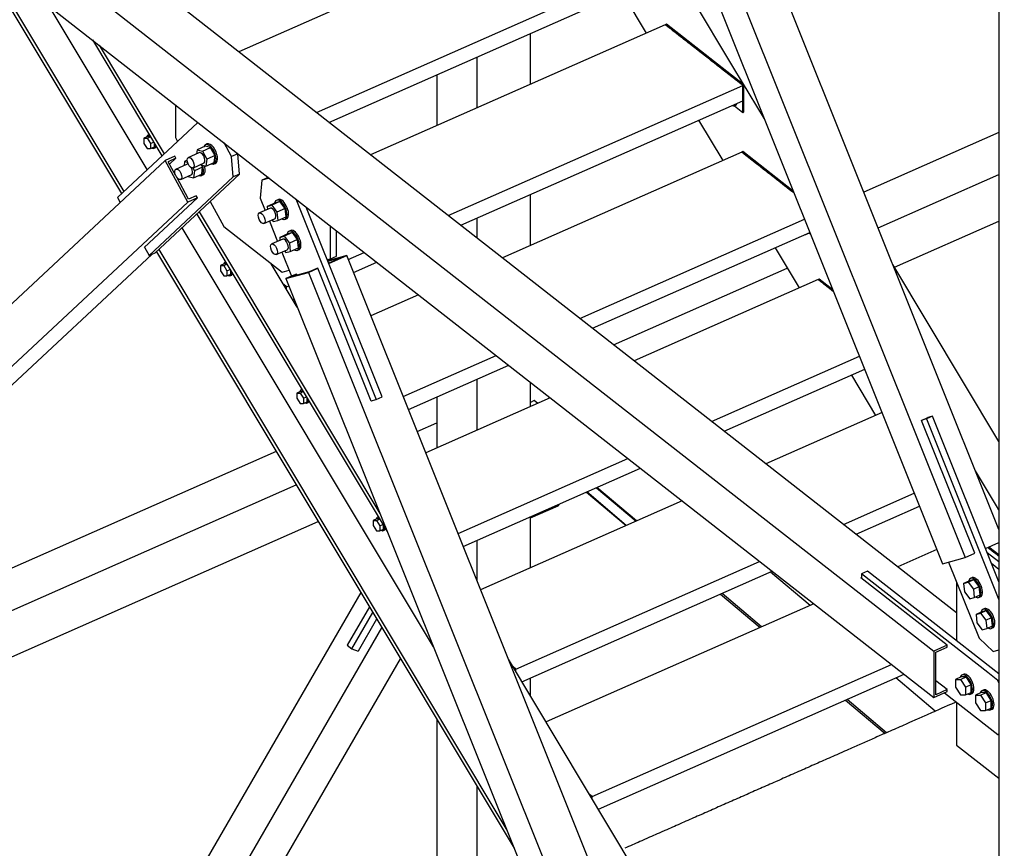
# Paper-space layout 'A0 Advance Steel' of a CAD drawing. Header units: millimetres. Extents: x 292 to 712, y 182 to 776.
# Tile 12 of 61: x 402 to 430, y 432 to 455. Entities that reach past the tile are written whole.
import ezdxf

# ---------------------------------------------------------------- set-up
doc = ezdxf.new("R2010")
doc.units = ezdxf.units.MM
for name, color, linetype in [('AS_Belki', 145, 'CONTINUOUS'), ('AS_Blachy', 30, 'CONTINUOUS'), ('AS_Kraty', 9, 'CONTINUOUS'), ('AS_Schody', 253, 'CONTINUOUS'), ('AS_Sruby', 9, 'CONTINUOUS')]:
    doc.layers.add(name, color=color, linetype=linetype)

psp = doc.layouts.new('A0 Advance Steel')

# ---------------------------------------------------------------- hatches: boundary and pattern name
at = {"layer": 'AS_Kraty', "extrusion": (-7.6233e-17, 0.809331, 0.587353)}
h = psp.add_hatch(dxfattribs=at)
h.set_pattern_fill('GRATE', color=9, scale=0.266667, angle=36.926, style=0)
h.set_pattern_definition([(36.926, (-413.03772, -32665.71062), (-0.127166, 0.169209), []), (126.926, (-413.0377, -32665.7106), (-0.676835, -0.50866), [])])
h.paths.add_polyline_path([(-420.442, -32669.107), (-418.36, -32671.879), (-408.596, -32664.541), (-410.678, -32661.769)], flags=0)
h = psp.add_hatch(dxfattribs=at)
h.set_pattern_fill('GRATE', color=9, scale=0.266667, angle=36.926, style=0)
h.set_pattern_definition([(36.926, (-415.16915, -32662.8745), (-0.127166, 0.169209), []), (126.926, (-415.16915, -32662.8745), (-0.676835, -0.50866), [])])
h.paths.add_polyline_path([(-411.086, -32657.971), (-411.027, -32657.927)], flags=0)
h.paths.add_polyline_path([(-422.574, -32666.271), (-420.491, -32669.042), (-412.271, -32662.865), (-412.311, -32662.812), (-414.354, -32660.094)], flags=0)
h.paths.add_polyline_path([(-412.016, -32658.337), (-411.295, -32659.296), (-411.282, -32659.286), (-411.282, -32658.119), (-411.168, -32657.949), (-411.466, -32658.09), (-411.576, -32658.089), (-411.593, -32658.018)], flags=0)
h.paths.add_polyline_path([(-409.932, -32656.77), (-409.882, -32656.983), (-410.024, -32657.173), (-409.974, -32657.385), (-409.895, -32657.41), (-409.739, -32657.376), (-409.499, -32657.696), (-409.484, -32657.684), (-409.809, -32656.761), (-409.847, -32656.707)], flags=0)
h = psp.add_hatch(dxfattribs=at)
h.set_pattern_fill('GRATE', color=9, scale=0.266667, angle=36.926, style=0)
h.set_pattern_definition([(36.926, (-417.30058, -32660.03838), (-0.127166, 0.169209), []), (126.926, (-417.3006, -32660.0384), (-0.676835, -0.50866), [])])
h.paths.add_polyline_path([(-424.32, -32663.145), (-424.053, -32664.279), (-424.024, -32664.341), (-422.623, -32666.206), (-415.947, -32661.189), (-415.987, -32661.136), (-418.03, -32658.418)], flags=0)
h.paths.add_polyline_path([(-415.692, -32656.661), (-413.609, -32659.432), (-412.256, -32658.415), (-413.123, -32654.73)], flags=0)
h = psp.add_hatch(dxfattribs=at)
h.set_pattern_fill('GRATE', color=9, scale=0.266667, angle=36.926, style=0)
h.set_pattern_definition([(36.926, (-419.43202, -32657.20226), (-0.127166, 0.169209), []), (126.926, (-419.432, -32657.2023), (-0.676835, -0.50866), [])])
h.paths.add_polyline_path([(-425.85, -32659.857), (-425.15, -32662.834), (-425.114, -32662.89), (-424.754, -32663.37), (-419.623, -32659.514), (-421.705, -32656.742)], flags=0)
h.paths.add_polyline_path([(-419.367, -32654.985), (-417.285, -32657.757), (-413.786, -32655.127), (-414.653, -32651.443)], flags=0)
h = psp.add_hatch(dxfattribs=at)
h.set_pattern_fill('GRATE', color=9, scale=0.266667, angle=36.926, style=0)
h.set_pattern_definition([(36.926, (-421.56345, -32654.36614), (-0.127166, 0.169209), []), (126.926, (-421.56345, -32654.3661), (-0.676835, -0.50866), [])])
h.paths.add_polyline_path([(-427.38, -32656.57), (-426.513, -32660.254), (-423.298, -32657.838), (-425.381, -32655.067)], flags=0)
h.paths.add_polyline_path([(-423.043, -32653.31), (-420.96, -32656.081), (-415.316, -32651.839), (-416.067, -32648.651), (-416.087, -32648.583), (-416.203, -32648.253), (-416.241, -32648.198)], flags=0)
h = psp.add_hatch(dxfattribs=at)
h.set_pattern_fill('GRATE', color=9, scale=0.266667, angle=36.926, style=0)
h.set_pattern_definition([(36.926, (-423.69489, -32651.53002), (-0.127166, 0.169209), []), (126.926, (-423.6949, -32651.53), (-0.676835, -0.50866), [])])
h.paths.add_polyline_path([(-429.756, -32656.502), (-429.756, -32656.669), (-429.738, -32656.739), (-429.457, -32657.112), (-429.388, -32657.06), (-429.422, -32656.918), (-429.451, -32656.857), (-429.731, -32656.483)], flags=0)
h.paths.add_polyline_path([(-428.575, -32654.113), (-428.575, -32655.447), (-428.569, -32655.526), (-428.369, -32656.377), (-428.323, -32656.426), (-428.177, -32656.4), (-428.044, -32656.966), (-426.974, -32656.162), (-428.536, -32654.084)], flags=0)
h.paths.add_polyline_path([(-426.719, -32651.634), (-424.636, -32654.405), (-417.15, -32648.78), (-418.335, -32645.417), (-418.373, -32645.362)], flags=0)
at = {"layer": 'AS_Kraty', "extrusion": (-3.81165e-17, 0.809331, 0.587353)}
h = psp.add_hatch(dxfattribs=at)
h.set_pattern_fill('GRATE', color=9, scale=0.266667, angle=127.0557, style=0)
h.set_pattern_definition([(127.0557, (-431.33213, -32640.98372), (-0.1689205, -0.1275485), []), (217.0557, (-431.3321, -32640.9837), (0.510194, -0.675682), [])])
h.paths.add_polyline_path([(-428.54, -32652.985), (-419.267, -32646.016), (-419.316, -32645.84), (-420.484, -32642.522), (-420.129, -32642.883), (-420.912, -32641.735), (-420.539, -32641.454), (-429.756, -32629.247), (-429.756, -32649.383), (-428.575, -32651.058), (-428.575, -32652.939)], flags=0)
h.paths.add_polyline_path([(-434.325, -32650.745), (-434.325, -32650.191), (-434.296, -32650.118), (-432.378, -32648.677), (-432.37, -32648.576), (-432.37, -32627.888), (-432.392, -32627.859), (-438.307, -32632.305), (-438.346, -32632.364), (-438.346, -32645.419)], flags=0)
h.paths.add_polyline_path([(-438.346, -32645.419), (-438.346, -32632.364), (-438.361, -32632.345), (-444.649, -32637.071), (-444.641, -32637.082)], flags=0)

# ---------------------------------------------------------------- linework, layer by layer
at = {"layer": 'AS_Belki', "linetype": 'Continuous', "ltscale": 0.15}
for p, q in [((410.163, 484.716), (428.186, 439.73)), ((410.863, 484.716), (428.816, 439.904)), ((429.756, 440.688), (412.117, 484.716)), ((429.756, 484.716), (429.756, 310.713)), ((428.575, 438.362), (390.128, 468.409)), ((388.849, 467.844), (427.94, 437.293)), ((388.849, 466.55), (427.94, 435.998)), ((416.69, 453.103), (416.69, 454.521)), ((415.197, 453.862), (415.197, 452.444)), ((414.076, 453.367), (414.076, 451.949)), ((429.756, 451.757), (425.988, 450.094)), ((406.504, 450.978), (388.187, 433.889)), ((406.77, 451.096), (406.504, 450.978)), ((407.134, 449.819), (406.504, 450.978)), ((406.802, 451.038), (406.589, 450.944)), ((406.795, 450.564), (406.589, 450.944)), ((406.626, 450.874), (406.802, 451.038)), ((406.802, 451.038), (406.77, 451.096)), ((407.155, 449.901), (406.825, 450.509)), ((426.388, 449.095), (429.756, 450.582)), ((405.915, 448.551), (407.4, 449.937)), ((407.4, 449.937), (407.134, 449.819)), ((407.369, 449.995), (407.155, 449.901)), ((407.4, 449.937), (407.369, 449.995)), ((416.69, 448.608), (416.69, 450.026)), ((407.134, 449.819), (388.817, 432.73)), ((415.197, 449.367), (415.197, 448.816)), ((426.842, 448), (429.756, 449.287)), ((405.926, 448.556), (405.915, 448.551)), ((390.859, 434.111), (406.13, 448.359)), ((411.565, 448.326), (411.036, 448.18)), ((411.039, 448.172), (411.48, 448.294)), ((411.48, 448.294), (411.064, 448.11)), ((411.066, 448.106), (411.565, 448.326)), ((429.756, 402.919), (411.565, 448.326)), ((410.499, 447.856), (410.765, 447.973)), ((410.734, 447.964), (410.521, 447.87)), ((410.765, 447.973), (410.734, 447.964)), ((412.25, 444.267), (410.765, 447.973)), ((419.009, 445.838), (423.852, 447.976)), ((409.869, 447.681), (410.499, 447.856)), ((410.136, 447.799), (409.869, 447.681)), ((409.869, 447.681), (428.186, 401.961)), ((410.521, 447.87), (409.954, 447.713)), ((409.954, 447.713), (410.167, 447.808)), ((410.167, 447.808), (410.136, 447.799)), ((410.18, 447.776), (410.167, 447.808)), ((410.499, 447.856), (428.816, 402.135)), ((415.197, 444.872), (415.197, 443.454)), ((416.69, 444.113), (416.69, 444.791)), ((414.076, 444.377), (414.076, 442.959)), ((412.261, 444.272), (412.25, 444.267)), ((427.598, 443.728), (427.779, 443.808)), ((427.779, 443.808), (427.79, 443.812)), ((427.79, 443.812), (427.79, 443.811)), ((413.531, 443.419), (414.076, 443.66)), ((429.082, 440.022), (427.598, 443.728)), ((409.598, 442.859), (391.828, 435.015)), ((390.79, 433.382), (410.156, 441.93)), ((418.536, 441.851), (419.636, 440.918)), ((419.647, 440.923), (418.546, 441.855)), ((390.79, 432.087), (410.77, 440.906)), ((416.69, 439.617), (416.69, 441.036)), ((415.197, 440.377), (415.197, 439.259)), ((429.382, 440.154), (429.756, 440.319)), ((428.816, 439.904), (429.082, 440.022)), ((428.186, 439.73), (428.816, 439.904)), ((424.491, 438.566), (423.39, 439.498)), ((425.91, 439.336), (425.921, 439.341)), ((428.313, 437.458), (425.91, 439.336)), ((411.957, 438.926), (407.056, 430.448)), ((421.994, 438.882), (423.094, 437.949)), ((423.135, 437.967), (422.034, 438.9)), ((412.401, 438.185), (411.884, 437.291)), ((408.166, 430.356), (412.549, 437.938)), ((411.884, 437.291), (411.876, 437.297)), ((428.313, 437.458), (427.94, 437.293)), ((427.94, 437.293), (427.94, 435.998)), ((427.994, 437.263), (428.313, 437.404)), ((427.994, 436.076), (427.994, 437.263)), ((428.313, 437.404), (428.313, 437.458)), ((409.129, 430.275), (413.063, 437.081)), ((416.69, 436.044), (416.69, 436.541)), ((427.976, 435.613), (426.878, 436.543)), ((428.313, 436.217), (427.994, 436.467)), ((427.94, 435.998), (428.313, 436.163)), ((428.313, 436.217), (427.994, 436.076)), ((428.313, 436.163), (428.313, 436.217)), ((425.482, 435.927), (426.58, 434.997)), ((426.621, 435.015), (425.523, 435.945)), ((414.076, 435.392), (414.076, 427.303)), ((415.197, 433.522), (415.197, 428.022))]:
    psp.add_line(p, q, dxfattribs=at)
at = {"layer": 'AS_Blachy', "linetype": 'Continuous', "ltscale": 0.15}
for p, q in [((420.483, 454.777), (420.451, 454.763)), ((420.512, 454.716), (420.451, 454.763)), ((422.646, 453.087), (420.483, 454.777)), ((420.569, 454.67), (420.512, 454.716)), ((420.641, 454.615), (420.611, 454.638)), ((420.666, 454.595), (420.641, 454.615)), ((420.765, 454.518), (420.666, 454.595)), ((420.784, 454.503), (420.765, 454.518)), ((420.812, 454.481), (420.784, 454.503)), ((420.968, 454.359), (420.831, 454.466)), ((420.984, 454.347), (420.968, 454.359)), ((421.089, 454.264), (420.984, 454.347)), ((421.096, 454.259), (421.089, 454.264)), ((421.158, 454.211), (421.096, 454.259)), ((421.276, 454.119), (421.158, 454.211)), ((421.318, 454.086), (421.276, 454.119)), ((421.407, 454.016), (421.318, 454.086)), ((421.432, 453.997), (421.407, 454.016)), ((421.458, 453.976), (421.432, 453.997)), ((421.546, 453.907), (421.458, 453.976)), ((421.589, 453.873), (421.546, 453.907)), ((421.649, 453.827), (421.589, 453.873)), ((421.877, 453.649), (421.649, 453.827)), ((421.9, 453.63), (421.877, 453.649)), ((422.003, 453.55), (421.9, 453.63)), ((422.02, 453.537), (422.003, 453.55)), ((422.433, 453.214), (422.02, 453.537)), ((422.474, 453.182), (422.433, 453.214)), ((422.514, 453.151), (422.474, 453.182)), ((422.553, 453.12), (422.514, 453.151)), ((422.614, 453.073), (422.553, 453.12)), ((422.614, 453.073), (422.646, 453.087)), ((422.646, 452.331), (422.646, 453.087)), ((422.614, 452.317), (422.614, 452.641)), ((406.786, 452.531), (406.786, 451.617)), ((422.379, 452.501), (422.614, 452.317)), ((422.614, 452.317), (422.646, 452.331)), ((407.414, 452.04), (405.17, 449.947)), ((406.786, 451.617), (406.845, 451.509)), ((408.356, 451.085), (408.148, 451.467)), ((422.614, 451.223), (422.582, 451.209)), ((424.022, 450.123), (422.614, 451.223)), ((408.526, 451.16), (408.356, 451.085)), ((408.403, 450.518), (408.356, 451.085)), ((408.526, 451.16), (408.516, 451.179)), ((408.573, 450.593), (408.526, 451.16)), ((422.651, 451.155), (422.582, 451.209)), ((422.699, 451.118), (422.651, 451.155)), ((422.772, 451.06), (422.699, 451.118)), ((422.797, 451.041), (422.772, 451.06)), ((422.962, 450.912), (422.797, 451.041)), ((423.099, 450.805), (422.962, 450.912)), ((423.115, 450.792), (423.099, 450.805)), ((423.221, 450.71), (423.115, 450.792)), ((423.227, 450.705), (423.221, 450.71)), ((423.289, 450.656), (423.227, 450.705)), ((408.403, 450.518), (406.052, 448.324)), ((406.223, 448.4), (408.573, 450.593)), ((408.573, 450.593), (408.403, 450.518)), ((409.201, 450.424), (409.154, 449.93)), ((409.372, 450.499), (409.201, 450.424)), ((409.409, 450.481), (409.201, 450.424)), ((409.382, 450.502), (409.372, 450.499)), ((423.407, 450.564), (423.289, 450.656)), ((423.449, 450.531), (423.407, 450.564)), ((423.539, 450.462), (423.449, 450.531)), ((423.552, 450.451), (423.539, 450.462)), ((423.655, 450.37), (423.552, 450.451)), ((423.678, 450.353), (423.655, 450.37)), ((423.721, 450.319), (423.678, 450.353)), ((423.78, 450.273), (423.721, 450.319)), ((423.845, 450.222), (423.78, 450.273)), ((423.906, 450.174), (423.845, 450.222)), ((423.969, 450.125), (423.906, 450.174)), ((423.984, 450.113), (423.969, 450.125)), ((405.17, 449.947), (405.247, 449.806)), ((409.154, 449.93), (409.293, 449.585)), ((410.143, 449.908), (412.387, 444.307)), ((424.035, 450.074), (424.008, 450.094)), ((424.045, 450.066), (424.035, 450.074)), ((407.757, 449.831), (408.137, 449.132)), ((412.557, 444.382), (410.435, 449.679)), ((408.137, 449.132), (409.761, 447.862)), ((409.411, 449.288), (409.639, 448.72)), ((411.112, 448.236), (411.112, 449.15)), ((411.282, 448.311), (411.282, 449.017)), ((405.924, 448.56), (406.052, 448.324)), ((406.052, 448.324), (406.223, 448.4)), ((409.758, 448.423), (410.027, 447.751)), ((411.023, 448.212), (411.112, 448.236)), ((411.112, 448.236), (411.282, 448.311)), ((409.761, 447.862), (409.961, 447.917)), ((424.746, 447.669), (424.714, 447.655)), ((424.929, 447.487), (424.714, 447.655)), ((425.124, 447.373), (424.746, 447.669)), ((409.887, 447.455), (409.811, 447.514)), ((409.855, 447.441), (409.887, 447.455)), ((409.887, 447.388), (409.887, 447.455)), ((425.147, 447.316), (424.929, 447.487)), ((412.387, 444.307), (412.557, 444.382)), ((412.249, 444.269), (412.387, 444.307)), ((416.799, 444.278), (416.69, 444.23)), ((416.895, 444.203), (416.799, 444.278)), ((427.905, 443.842), (427.734, 443.767)), ((427.905, 443.842), (427.779, 443.808)), ((429.756, 439.221), (427.905, 443.842)), ((427.734, 443.767), (427.608, 443.732)), ((427.734, 443.767), (429.756, 438.721)), ((418.258, 441.728), (419.358, 440.795)), ((419.365, 440.798), (418.264, 441.731)), ((416.69, 441.007), (417.462, 441.348)), ((417.462, 441.348), (417.499, 441.393)), ((429.756, 439.782), (429.429, 440.037)), ((429.494, 440.142), (429.444, 440.181)), ((429.756, 439.976), (429.476, 440.195)), ((429.503, 440.135), (429.494, 440.142)), ((429.616, 440.047), (429.503, 440.135)), ((429.621, 440.042), (429.616, 440.047)), ((429.718, 439.967), (429.621, 440.042)), ((429.756, 439.937), (429.718, 439.967)), ((428.354, 439.776), (429.203, 437.655)), ((429.654, 439.653), (429.551, 439.734)), ((426.091, 439.524), (425.921, 439.449)), ((429.445, 436.694), (425.921, 439.449)), ((425.921, 439.449), (425.921, 439.328)), ((429.756, 436.66), (426.091, 439.524)), ((429.756, 439.573), (429.654, 439.653)), ((428.575, 439.224), (428.575, 437.583)), ((412.198, 438.525), (411.58, 437.457)), ((411.708, 437.356), (412.292, 438.367)), ((429.203, 437.655), (429.597, 437.284)), ((411.58, 437.457), (411.708, 437.356)), ((411.708, 437.356), (411.886, 437.294)), ((429.597, 437.284), (429.756, 437.328)), ((416.282, 436.792), (416.205, 436.852)), ((416.25, 436.778), (416.282, 436.792)), ((416.282, 436.725), (416.282, 436.792)), ((429.726, 436.475), (429.445, 436.694)), ((429.726, 436.475), (429.756, 436.488)), ((429.756, 436.41), (429.726, 436.475)), ((428.236, 436.129), (429.726, 434.964)), ((428.575, 435.864), (428.575, 434.67)), ((429.726, 434.964), (429.756, 434.981)), ((429.726, 434.964), (429.756, 434.978)), ((428.575, 434.67), (429.756, 433.746)), ((418.413, 433.238), (418.337, 433.297)), ((418.381, 433.224), (418.413, 433.238)), ((418.413, 433.171), (418.413, 433.238))]:
    psp.add_line(p, q, dxfattribs=at)
at = {"layer": 'AS_Kraty', "linetype": 'Continuous', "ltscale": 0.15}
for p, q in [((418.32, 458.317), (408.556, 454.007)), ((410.719, 452.317), (420.482, 456.627)), ((411.071, 452.041), (420.482, 456.195)), ((420.451, 454.763), (412.231, 451.135)), ((420.491, 454.732), (420.451, 454.763)), ((420.531, 454.7), (420.491, 454.732)), ((420.611, 454.638), (420.531, 454.7)), ((420.651, 454.606), (420.611, 454.638)), ((420.731, 454.544), (420.651, 454.606)), ((420.771, 454.513), (420.731, 454.544)), ((420.812, 454.481), (420.771, 454.513)), ((420.852, 454.45), (420.812, 454.481)), ((420.932, 454.387), (420.852, 454.45)), ((420.972, 454.356), (420.932, 454.387)), ((421.012, 454.325), (420.972, 454.356)), ((421.052, 454.293), (421.012, 454.325)), ((421.092, 454.262), (421.052, 454.293)), ((421.132, 454.231), (421.092, 454.262)), ((421.172, 454.2), (421.132, 454.231)), ((421.212, 454.168), (421.172, 454.2)), ((421.292, 454.106), (421.252, 454.137)), ((421.372, 454.043), (421.292, 454.106)), ((421.412, 454.012), (421.372, 454.043)), ((421.452, 453.98), (421.412, 454.012)), ((421.492, 453.949), (421.452, 453.98)), ((421.573, 453.887), (421.492, 453.949)), ((421.613, 453.855), (421.573, 453.887)), ((421.653, 453.824), (421.613, 453.855)), ((421.733, 453.761), (421.693, 453.793)), ((421.773, 453.73), (421.733, 453.761)), ((421.813, 453.699), (421.773, 453.73)), ((421.893, 453.636), (421.813, 453.699)), ((421.933, 453.605), (421.893, 453.636)), ((422.013, 453.542), (421.933, 453.605)), ((422.053, 453.511), (422.013, 453.542)), ((422.093, 453.48), (422.053, 453.511)), ((422.133, 453.448), (422.093, 453.48)), ((422.173, 453.417), (422.133, 453.448)), ((422.213, 453.386), (422.173, 453.417)), ((422.253, 453.354), (422.213, 453.386)), ((422.334, 453.292), (422.253, 453.354)), ((422.374, 453.26), (422.334, 453.292)), ((422.414, 453.229), (422.374, 453.26)), ((422.433, 453.214), (422.414, 453.229)), ((422.474, 453.182), (422.454, 453.198)), ((422.534, 453.135), (422.494, 453.167)), ((414.394, 449.444), (422.614, 453.073)), ((422.574, 453.104), (422.534, 453.135)), ((422.614, 453.073), (422.574, 453.104)), ((422.614, 452.641), (422.614, 453.073)), ((414.747, 449.169), (422.614, 452.641)), ((422.582, 451.209), (415.907, 448.262)), ((422.623, 451.177), (422.582, 451.209)), ((422.663, 451.146), (422.623, 451.177)), ((422.703, 451.115), (422.663, 451.146)), ((422.783, 451.052), (422.743, 451.084)), ((422.863, 450.99), (422.783, 451.052)), ((422.903, 450.958), (422.863, 450.99)), ((422.943, 450.927), (422.903, 450.958)), ((422.983, 450.896), (422.943, 450.927)), ((423.063, 450.833), (422.983, 450.896)), ((423.103, 450.802), (423.063, 450.833)), ((423.143, 450.771), (423.103, 450.802)), ((423.183, 450.739), (423.143, 450.771)), ((423.223, 450.708), (423.183, 450.739)), ((423.263, 450.677), (423.223, 450.708)), ((423.303, 450.645), (423.263, 450.677)), ((423.343, 450.614), (423.303, 450.645)), ((423.424, 450.551), (423.384, 450.583)), ((423.504, 450.489), (423.424, 450.551)), ((423.544, 450.458), (423.504, 450.489)), ((423.584, 450.426), (423.544, 450.458)), ((423.664, 450.364), (423.624, 450.395)), ((423.704, 450.332), (423.664, 450.364)), ((423.744, 450.301), (423.704, 450.332)), ((423.824, 450.238), (423.744, 450.301)), ((423.864, 450.207), (423.824, 450.238)), ((423.944, 450.144), (423.864, 450.207)), ((423.984, 450.113), (423.944, 450.144)), ((424.024, 450.082), (423.984, 450.113)), ((424.045, 450.066), (424.024, 450.082)), ((418.07, 446.572), (424.337, 449.338)), ((418.423, 446.296), (424.484, 448.971)), ((411.609, 448.215), (412.056, 448.412)), ((411.756, 447.848), (412.409, 448.137)), ((424.714, 447.655), (419.582, 445.389)), ((424.794, 447.592), (424.714, 447.655)), ((409.811, 447.514), (409.82, 447.508)), ((409.82, 447.508), (409.847, 447.486)), ((409.847, 447.486), (409.887, 447.455)), ((409.887, 447.455), (409.949, 447.482)), ((424.834, 447.561), (424.794, 447.592)), ((424.874, 447.529), (424.834, 447.561)), ((424.914, 447.498), (424.874, 447.529)), ((424.994, 447.435), (424.914, 447.498)), ((425.034, 447.404), (424.994, 447.435)), ((425.074, 447.373), (425.034, 447.404)), ((410.06, 447.1), (410.096, 447.115)), ((413.569, 447.23), (412.239, 446.643)), ((425.114, 447.341), (425.074, 447.373)), ((425.147, 447.316), (425.114, 447.341)), ((413.14, 444.395), (415.732, 445.54)), ((421.745, 443.699), (425.867, 445.518)), ((413.286, 444.029), (416.085, 445.264)), ((422.098, 443.423), (426.014, 445.152)), ((417.245, 444.357), (413.769, 442.823)), ((426.497, 443.946), (423.258, 442.517)), ((414.67, 440.576), (419.407, 442.667)), ((414.817, 440.209), (419.76, 442.391)), ((425.421, 440.826), (427.397, 441.699)), ((420.92, 441.485), (415.3, 439.004)), ((425.774, 440.551), (427.544, 441.332)), ((428.027, 440.127), (426.934, 439.644)), ((429.457, 440.17), (429.444, 440.181)), ((429.497, 440.139), (429.457, 440.17)), ((429.578, 440.077), (429.497, 440.139)), ((429.618, 440.045), (429.578, 440.077)), ((429.698, 439.983), (429.618, 440.045)), ((429.738, 439.951), (429.698, 439.983)), ((416.282, 436.792), (423.083, 439.794)), ((429.756, 439.937), (429.738, 439.951)), ((416.454, 436.437), (423.436, 439.519)), ((424.596, 438.612), (417.127, 435.315)), ((416.205, 436.852), (416.229, 436.833)), ((416.229, 436.833), (416.241, 436.824)), ((416.241, 436.824), (416.282, 436.792)), ((418.413, 433.238), (426.759, 436.922)), ((418.586, 432.883), (427.112, 436.646)), ((428.54, 435.862), (428.433, 435.815)), ((428.564, 435.872), (428.54, 435.862)), ((427.9, 435.579), (427.74, 435.509)), ((427.954, 435.603), (427.9, 435.579)), ((428.113, 435.673), (427.954, 435.603)), ((428.167, 435.697), (428.113, 435.673)), ((428.38, 435.791), (428.167, 435.697)), ((428.433, 435.815), (428.38, 435.791)), ((427.261, 435.297), (427.207, 435.273)), ((427.474, 435.391), (427.261, 435.297)), ((427.527, 435.415), (427.474, 435.391)), ((427.687, 435.485), (427.527, 435.415)), ((427.74, 435.509), (427.687, 435.485)), ((426.621, 435.015), (426.568, 434.991)), ((426.781, 435.085), (426.621, 435.015)), ((426.834, 435.109), (426.781, 435.085)), ((426.994, 435.179), (426.834, 435.109)), ((427.048, 435.203), (426.994, 435.179)), ((427.207, 435.273), (427.048, 435.203)), ((426.088, 434.779), (425.928, 434.709)), ((426.142, 434.803), (426.088, 434.779)), ((426.301, 434.874), (426.142, 434.803)), ((426.355, 434.897), (426.301, 434.874)), ((426.568, 434.991), (426.355, 434.897)), ((425.449, 434.497), (425.236, 434.403)), ((425.502, 434.521), (425.449, 434.497)), ((425.662, 434.591), (425.502, 434.521)), ((425.715, 434.615), (425.662, 434.591)), ((425.875, 434.685), (425.715, 434.615)), ((425.928, 434.709), (425.875, 434.685)), ((424.756, 434.191), (424.703, 434.168)), ((424.809, 434.215), (424.756, 434.191)), ((424.969, 434.285), (424.809, 434.215)), ((425.022, 434.309), (424.969, 434.285)), ((425.182, 434.38), (425.022, 434.309)), ((425.236, 434.403), (425.182, 434.38)), ((424.17, 433.933), (424.116, 433.909)), ((424.223, 433.956), (424.17, 433.933)), ((424.276, 433.98), (424.223, 433.956)), ((424.33, 434.003), (424.276, 433.98)), ((424.383, 434.027), (424.33, 434.003)), ((424.436, 434.05), (424.383, 434.027)), ((424.489, 434.074), (424.436, 434.05)), ((424.543, 434.097), (424.489, 434.074)), ((424.596, 434.121), (424.543, 434.097)), ((424.703, 434.168), (424.596, 434.121)), ((423.53, 433.65), (423.477, 433.627)), ((423.637, 433.697), (423.53, 433.65)), ((423.69, 433.721), (423.637, 433.697)), ((423.743, 433.744), (423.69, 433.721)), ((423.797, 433.768), (423.743, 433.744)), ((423.85, 433.791), (423.797, 433.768)), ((423.903, 433.815), (423.85, 433.791)), ((423.957, 433.838), (423.903, 433.815)), ((424.01, 433.862), (423.957, 433.838)), ((424.063, 433.886), (424.01, 433.862)), ((424.116, 433.909), (424.063, 433.886)), ((422.891, 433.368), (422.837, 433.344)), ((422.944, 433.392), (422.891, 433.368)), ((422.997, 433.415), (422.944, 433.392)), ((423.051, 433.439), (422.997, 433.415)), ((423.104, 433.462), (423.051, 433.439)), ((423.157, 433.486), (423.104, 433.462)), ((423.21, 433.509), (423.157, 433.486)), ((423.264, 433.533), (423.21, 433.509)), ((423.317, 433.556), (423.264, 433.533)), ((423.37, 433.58), (423.317, 433.556)), ((423.424, 433.603), (423.37, 433.58)), ((423.477, 433.627), (423.424, 433.603)), ((418.337, 433.297), (418.36, 433.279)), ((418.36, 433.279), (418.373, 433.269)), ((418.373, 433.269), (418.413, 433.238)), ((422.304, 433.109), (422.251, 433.086)), ((422.358, 433.133), (422.304, 433.109)), ((422.411, 433.156), (422.358, 433.133)), ((422.464, 433.18), (422.411, 433.156)), ((422.518, 433.203), (422.464, 433.18)), ((422.571, 433.227), (422.518, 433.203)), ((422.624, 433.25), (422.571, 433.227)), ((422.677, 433.274), (422.624, 433.25)), ((422.731, 433.297), (422.677, 433.274)), ((422.784, 433.321), (422.731, 433.297)), ((422.837, 433.344), (422.784, 433.321)), ((421.665, 432.827), (421.612, 432.803)), ((421.718, 432.85), (421.665, 432.827)), ((421.771, 432.874), (421.718, 432.85)), ((421.825, 432.897), (421.771, 432.874)), ((421.878, 432.921), (421.825, 432.897)), ((421.931, 432.945), (421.878, 432.921)), ((421.985, 432.968), (421.931, 432.945)), ((422.038, 432.992), (421.985, 432.968)), ((422.091, 433.015), (422.038, 432.992)), ((422.145, 433.039), (422.091, 433.015)), ((422.198, 433.062), (422.145, 433.039)), ((422.251, 433.086), (422.198, 433.062)), ((421.025, 432.545), (420.972, 432.521)), ((421.079, 432.568), (421.025, 432.545)), ((421.132, 432.592), (421.079, 432.568)), ((421.185, 432.615), (421.132, 432.592)), ((421.239, 432.639), (421.185, 432.615)), ((421.292, 432.662), (421.239, 432.639)), ((421.345, 432.686), (421.292, 432.662)), ((421.398, 432.709), (421.345, 432.686)), ((421.505, 432.756), (421.398, 432.709)), ((421.558, 432.78), (421.505, 432.756)), ((421.612, 432.803), (421.558, 432.78)), ((420.439, 432.286), (420.333, 432.239)), ((420.492, 432.309), (420.439, 432.286)), ((420.546, 432.333), (420.492, 432.309)), ((420.599, 432.356), (420.546, 432.333)), ((420.652, 432.38), (420.599, 432.356)), ((420.706, 432.403), (420.652, 432.38)), ((420.759, 432.427), (420.706, 432.403)), ((420.812, 432.451), (420.759, 432.427)), ((420.865, 432.474), (420.812, 432.451)), ((420.919, 432.498), (420.865, 432.474)), ((420.972, 432.521), (420.919, 432.498)), ((419.8, 432.004), (419.746, 431.98)), ((419.853, 432.027), (419.8, 432.004)), ((419.959, 432.074), (419.853, 432.027)), ((420.013, 432.098), (419.959, 432.074)), ((420.066, 432.121), (420.013, 432.098)), ((420.119, 432.145), (420.066, 432.121)), ((420.173, 432.168), (420.119, 432.145)), ((420.226, 432.192), (420.173, 432.168)), ((420.279, 432.215), (420.226, 432.192)), ((420.333, 432.239), (420.279, 432.215)), ((419.373, 431.815), (419.32, 431.792)), ((419.427, 431.839), (419.373, 431.815)), ((419.48, 431.862), (419.427, 431.839)), ((419.533, 431.886), (419.48, 431.862)), ((419.586, 431.909), (419.533, 431.886)), ((419.64, 431.933), (419.586, 431.909)), ((419.693, 431.956), (419.64, 431.933)), ((419.746, 431.98), (419.693, 431.956))]:
    psp.add_line(p, q, dxfattribs=at)
at = {"layer": 'AS_Schody', "linetype": 'Continuous', "ltscale": 0.15}
for p, q in [((401.162, 456.927), (405.284, 450.053)), ((401.352, 456.778), (405.349, 450.113)), ((419.249, 455.651), (419.922, 454.529)), ((422.365, 453.554), (421.164, 455.558)), ((406.001, 450.722), (403.267, 455.281)), ((404.471, 454.34), (406.411, 451.105)), ((404.661, 454.192), (406.476, 451.165)), ((423.215, 452.138), (422.365, 453.554)), ((421.381, 452.097), (422.053, 450.975)), ((407.384, 449.483), (412.696, 440.626)), ((407.449, 449.543), (412.493, 441.131)), ((413.983, 437.412), (406.974, 449.1)), ((406.321, 448.492), (416.032, 432.299)), ((423.512, 448.542), (424.185, 447.421)), ((406.257, 448.431), (416.234, 431.793)), ((410.187, 446.888), (409.463, 448.096)), ((429.756, 443.141), (426.796, 448.077)), ((425.644, 444.988), (426.316, 443.867)), ((429.69, 441.341), (429.102, 442.321)), ((429.756, 441.23), (429.69, 441.341)), ((420.793, 429.201), (416.074, 437.071))]:
    psp.add_line(p, q, dxfattribs=at)
at = {"layer": 'AS_Sruby', "linetype": 'Continuous', "ltscale": 0.15}
for p, q in [((422.226, 452.47), (422.237, 452.47)), ((422.237, 452.47), (422.394, 452.539)), ((422.237, 452.474), (422.237, 452.47)), ((422.387, 452.503), (422.418, 452.517)), ((422.394, 452.539), (422.394, 452.544)), ((406.016, 451.646), (405.909, 451.599)), ((405.909, 451.599), (406.002, 451.598)), ((405.909, 451.599), (405.909, 451.454)), ((406.002, 451.598), (406.092, 451.638)), ((406.002, 451.598), (406.095, 451.454)), ((406.087, 451.645), (406.016, 451.646)), ((406.056, 451.696), (406.024, 451.682)), ((405.909, 451.454), (406.002, 451.31)), ((406.002, 451.31), (406.095, 451.309)), ((406.095, 451.454), (406.18, 451.491)), ((406.095, 451.454), (406.095, 451.309)), ((406.095, 451.309), (406.201, 451.356)), ((406.194, 451.32), (406.226, 451.334)), ((406.201, 451.356), (406.201, 451.455)), ((407.392, 451.277), (407.379, 451.159)), ((407.621, 451.378), (407.392, 451.277)), ((407.392, 451.277), (407.539, 451.241)), ((407.539, 451.241), (407.769, 451.342)), ((407.539, 451.241), (407.664, 451.012)), ((407.769, 451.342), (407.621, 451.378)), ((407.674, 451.437), (407.631, 451.418)), ((407.893, 451.113), (407.769, 451.342)), ((407.046, 450.953), (407.032, 450.836)), ((407.118, 450.985), (407.046, 450.953)), ((407.046, 450.953), (407.125, 450.934)), ((407.441, 451.186), (407.138, 451.052)), ((407.664, 451.012), (407.641, 450.818)), ((407.893, 451.113), (407.664, 451.012)), ((407.871, 450.919), (407.893, 451.113)), ((407.095, 450.863), (406.791, 450.729)), ((407.274, 450.769), (407.317, 450.689)), ((407.289, 450.774), (407.592, 450.908)), ((407.317, 450.689), (407.295, 450.495)), ((407.547, 450.79), (407.317, 450.689)), ((407.489, 450.863), (407.494, 450.854)), ((407.494, 450.854), (407.641, 450.818)), ((407.547, 450.79), (407.515, 450.849)), ((407.524, 450.596), (407.547, 450.79)), ((407.641, 450.818), (407.871, 450.919)), ((407.861, 450.879), (407.903, 450.897)), ((406.942, 450.451), (407.246, 450.585)), ((407.143, 450.54), (407.148, 450.53)), ((407.148, 450.53), (407.295, 450.495)), ((407.295, 450.495), (407.524, 450.596)), ((407.514, 450.555), (407.557, 450.574)), ((409.659, 449.892), (409.617, 449.873)), ((409.437, 449.648), (409.133, 449.514)), ((409.579, 449.796), (409.349, 449.694)), ((409.349, 449.694), (409.474, 449.729)), ((409.349, 449.694), (409.357, 449.613)), ((409.703, 449.83), (409.474, 449.729)), ((409.474, 449.729), (409.621, 449.535)), ((409.703, 449.83), (409.579, 449.796)), ((409.85, 449.636), (409.621, 449.535)), ((409.85, 449.636), (409.703, 449.83)), ((409.873, 449.407), (409.85, 449.636)), ((409.252, 449.218), (409.556, 449.352)), ((409.482, 449.32), (409.519, 449.271)), ((409.519, 449.271), (409.644, 449.306)), ((409.621, 449.535), (409.644, 449.306)), ((409.644, 449.306), (409.873, 449.407)), ((409.835, 449.33), (409.877, 449.348)), ((410.006, 449.027), (409.963, 449.008)), ((409.784, 448.784), (409.48, 448.65)), ((409.925, 448.931), (409.696, 448.83)), ((409.696, 448.83), (409.82, 448.864)), ((409.696, 448.83), (409.704, 448.749)), ((410.05, 448.965), (409.82, 448.864)), ((409.82, 448.864), (409.967, 448.67)), ((410.05, 448.965), (409.925, 448.931)), ((410.197, 448.771), (409.967, 448.67)), ((410.197, 448.771), (410.05, 448.965)), ((410.219, 448.542), (410.197, 448.771)), ((424.358, 448.916), (424.368, 448.916)), ((424.368, 448.916), (424.485, 448.967)), ((424.368, 448.92), (424.368, 448.916)), ((409.599, 448.353), (409.902, 448.487)), ((409.967, 448.67), (409.99, 448.441)), ((409.99, 448.441), (410.219, 448.542)), ((410.181, 448.465), (410.224, 448.484)), ((409.829, 448.455), (409.865, 448.407)), ((409.865, 448.407), (409.99, 448.441)), ((408.147, 448.091), (408.041, 448.044)), ((408.041, 448.044), (408.134, 448.044)), ((408.041, 448.044), (408.041, 447.9)), ((408.134, 448.044), (408.223, 448.084)), ((408.134, 448.044), (408.226, 447.899)), ((408.219, 448.091), (408.147, 448.091)), ((408.187, 448.142), (408.155, 448.128)), ((408.226, 447.899), (408.311, 447.937)), ((408.041, 447.9), (408.134, 447.755)), ((408.134, 447.755), (408.226, 447.755)), ((408.226, 447.899), (408.226, 447.755)), ((408.226, 447.755), (408.333, 447.802)), ((408.325, 447.766), (408.357, 447.78)), ((408.333, 447.802), (408.333, 447.901)), ((410.279, 444.537), (410.172, 444.49)), ((410.172, 444.49), (410.265, 444.49)), ((410.172, 444.49), (410.172, 444.346)), ((410.265, 444.49), (410.355, 444.529)), ((410.265, 444.49), (410.358, 444.345)), ((410.35, 444.537), (410.279, 444.537)), ((410.319, 444.587), (410.287, 444.573)), ((410.358, 444.345), (410.443, 444.383)), ((410.172, 444.346), (410.265, 444.201)), ((410.265, 444.201), (410.358, 444.201)), ((410.358, 444.345), (410.358, 444.201)), ((410.358, 444.201), (410.464, 444.248)), ((410.456, 444.212), (410.488, 444.226)), ((410.464, 444.248), (410.464, 444.347)), ((412.41, 440.983), (412.304, 440.936)), ((412.304, 440.936), (412.396, 440.936)), ((412.304, 440.936), (412.304, 440.792)), ((412.304, 440.792), (412.396, 440.647)), ((412.396, 440.936), (412.486, 440.975)), ((412.396, 440.936), (412.489, 440.791)), ((412.482, 440.983), (412.41, 440.983)), ((412.45, 441.033), (412.418, 441.019)), ((412.489, 440.791), (412.574, 440.828)), ((412.489, 440.791), (412.489, 440.646)), ((412.596, 440.694), (412.596, 440.792)), ((412.396, 440.647), (412.489, 440.646)), ((412.489, 440.646), (412.596, 440.694)), ((412.588, 440.657), (412.62, 440.671)), ((428.933, 439.252), (428.773, 439.181)), ((428.773, 439.181), (428.899, 439.216)), ((428.773, 439.181), (428.796, 438.95)), ((428.899, 439.216), (429.059, 439.287)), ((428.899, 439.216), (429.048, 439.02)), ((429.059, 439.287), (428.933, 439.252)), ((429.016, 439.346), (428.973, 439.327)), ((429.208, 439.091), (429.059, 439.287)), ((428.796, 438.95), (428.945, 438.754)), ((429.048, 439.02), (429.208, 439.091)), ((429.048, 439.02), (429.071, 438.789)), ((429.231, 438.859), (429.208, 439.091)), ((428.945, 438.754), (429.071, 438.789)), ((429.071, 438.789), (429.231, 438.859)), ((429.191, 438.784), (429.233, 438.803)), ((429.28, 438.387), (429.12, 438.317)), ((429.12, 438.317), (429.246, 438.352)), ((429.12, 438.317), (429.143, 438.085)), ((429.246, 438.352), (429.406, 438.422)), ((429.246, 438.352), (429.394, 438.155)), ((429.406, 438.422), (429.28, 438.387)), ((429.362, 438.482), (429.319, 438.463)), ((429.554, 438.226), (429.406, 438.422)), ((429.143, 438.085), (429.291, 437.889)), ((429.394, 438.155), (429.554, 438.226)), ((429.394, 438.155), (429.417, 437.924)), ((429.577, 437.995), (429.554, 438.226)), ((429.291, 437.889), (429.417, 437.924)), ((429.417, 437.924), (429.577, 437.995)), ((429.537, 437.919), (429.58, 437.938)), ((428.703, 436.574), (428.543, 436.504)), ((428.543, 436.504), (428.682, 436.503)), ((428.543, 436.504), (428.543, 436.288)), ((428.682, 436.503), (428.842, 436.574)), ((428.682, 436.503), (428.821, 436.287)), ((428.842, 436.574), (428.703, 436.574)), ((428.76, 436.642), (428.717, 436.623)), ((428.981, 436.358), (428.842, 436.574)), ((428.543, 436.288), (428.682, 436.072)), ((428.821, 436.287), (428.981, 436.358)), ((428.821, 436.287), (428.821, 436.071)), ((428.821, 436.071), (428.981, 436.142)), ((428.981, 436.142), (428.981, 436.358)), ((429.264, 436.136), (429.104, 436.066)), ((429.243, 436.065), (429.403, 436.136)), ((429.403, 436.136), (429.264, 436.136)), ((429.321, 436.204), (429.278, 436.185)), ((429.541, 435.919), (429.403, 436.136)), ((428.682, 436.072), (428.821, 436.071)), ((428.967, 436.093), (429.009, 436.112)), ((429.104, 436.066), (429.243, 436.065)), ((429.104, 436.066), (429.104, 435.85)), ((429.104, 435.85), (429.243, 435.634)), ((429.243, 436.065), (429.382, 435.849)), ((429.382, 435.849), (429.541, 435.919)), ((429.382, 435.849), (429.382, 435.633)), ((429.541, 435.704), (429.541, 435.919)), ((429.243, 435.634), (429.382, 435.633)), ((429.382, 435.633), (429.541, 435.704)), ((429.527, 435.655), (429.57, 435.673))]:
    psp.add_line(p, q, dxfattribs=at)
at = {"layer": 'AS_Sruby', "linetype": 'Continuous', "ltscale": 0.15, "extrusion": (-0.799412, -0.352872, 0.486233)}
for centre in [(-248.071, 269.676, -484.646), (-247.915, 269.458, -484.255), (-245.856, 270.252, -485.682), (-244.925, 270.237, -485.654)]:
    psp.add_circle(centre, 0.16, dxfattribs=at)
for centre, radius, start, end in [((-243.598, 276.735, -497.332), 0.2, 328.2341, 33.8093), ((-243.598, 276.752, -497.363), 0.2, 2.766, 33.8094), ((-249.054, 269.3, -483.97), 0.2, 160.266, 211.437), ((-249.054, 269.317, -484.001), 0.2, 182.0718, 182.766), ((-249.054, 269.3, -483.97), 0.2, 328.2342, 48.6786), ((-249.054, 269.317, -484.001), 0.2, 2.766, 26.8097), ((-248.071, 269.959, -485.155), 0.293, 332.8267, 207.0644), ((-248.071, 269.981, -485.195), 0.293, 358.3588, 178.3588), ((-248.071, 269.837, -484.936), 0.16, 9.6088, 189.6088), ((-247.915, 269.619, -484.545), 0.16, 149.6444, 189.6088), ((-247.915, 269.619, -484.545), 0.16, 9.6088, 97.0842), ((-247.915, 269.741, -484.764), 0.293, 332.8267, 81.2292), ((-247.915, 269.764, -484.804), 0.293, 358.3588, 74.5979), ((-245.856, 270.536, -486.191), 0.293, 324.1643, 215.6774), ((-245.856, 270.558, -486.232), 0.293, 355.9233, 175.9233), ((-245.856, 270.414, -485.972), 0.16, 355.9233, 175.9233), ((-244.925, 270.52, -486.163), 0.293, 324.1643, 215.6774), ((-244.925, 270.543, -486.204), 0.293, 355.9233, 175.9233), ((-244.925, 270.398, -485.944), 0.16, 355.9233, 175.9233), ((-239.485, 276.985, -497.782), 0.2, 328.2342, 348.7911), ((-244.942, 269.55, -484.42), 0.2, 160.266, 211.4371), ((-244.942, 269.567, -484.45), 0.2, 182.0718, 182.766), ((-244.942, 269.55, -484.42), 0.2, 328.2341, 48.6785), ((-244.942, 269.567, -484.45), 0.2, 2.766, 26.8096), ((-240.83, 269.8, -484.869), 0.2, 160.266, 211.4371), ((-240.83, 269.817, -484.9), 0.2, 182.0719, 182.766), ((-240.83, 269.8, -484.869), 0.2, 328.2341, 48.6786), ((-240.83, 269.817, -484.9), 0.2, 2.766, 26.8096), ((-236.717, 270.05, -485.319), 0.2, 160.266, 211.437), ((-236.717, 270.067, -485.35), 0.2, 182.0718, 182.766), ((-236.717, 270.05, -485.319), 0.2, 328.2341, 48.6786), ((-236.717, 270.067, -485.35), 0.2, 2.766, 26.8097), ((-228.392, 277.075, -497.944), 0.293, 325.111, 214.8016), ((-228.392, 277.098, -497.984), 0.293, 355.9233, 175.9233), ((-227.461, 277.059, -497.915), 0.293, 325.111, 214.8016), ((-227.461, 277.082, -497.956), 0.293, 355.9233, 175.9233), ((-226.021, 276.461, -496.841), 0.293, 2.766, 182.766), ((-226.021, 276.439, -496.8), 0.293, 330.082, 209.6251), ((-225.393, 276.602, -497.094), 0.293, 330.0819, 209.6251), ((-225.393, 276.625, -497.134), 0.293, 2.766, 182.766)]:
    psp.add_arc(centre, radius, start, end, dxfattribs=at)

doc.saveas('drawing.dxf')
